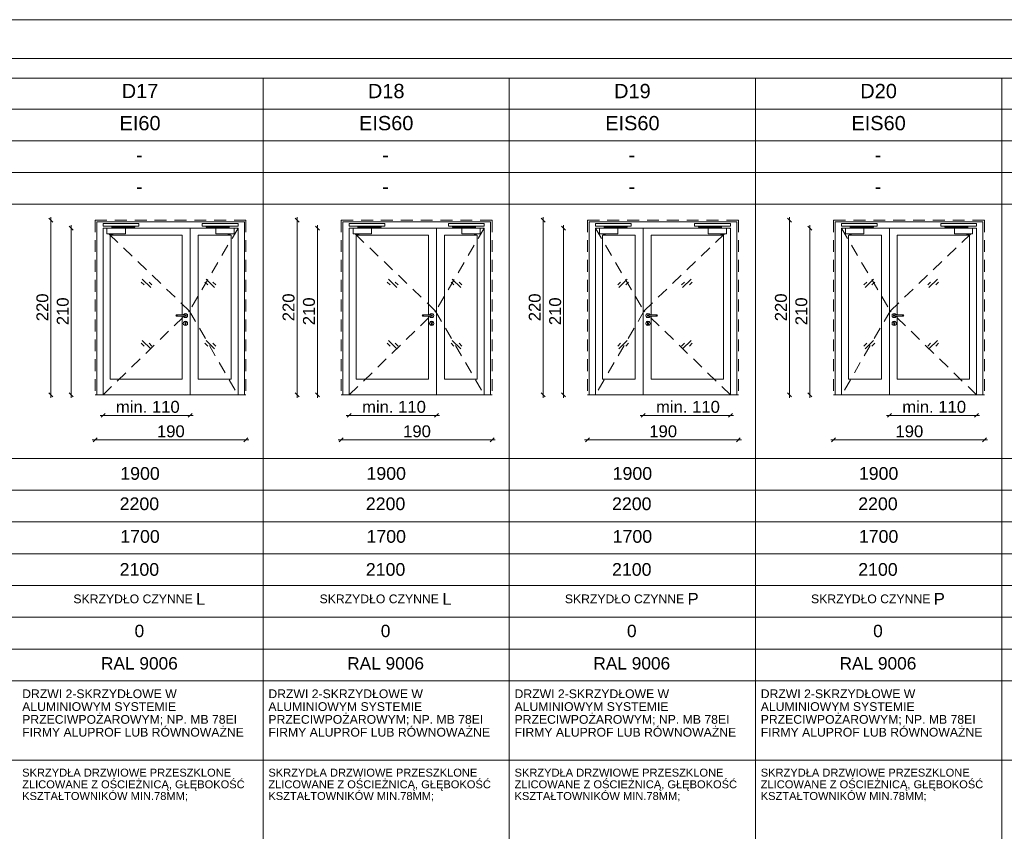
# Paper-space layout 'A-57 ZESTAWIENIE STOLARKI PROJEKTOWANEJ' of a CAD drawing. Header units: millimetres. Extents: x 0 to 900, y 0 to 1010.
# Tile 60 of 63: x 549 to 673, y 908 to 1010. Entities that reach past the tile are written whole.
import ezdxf
from ezdxf.xclip import XClip

# ---------------------------------------------------------------- set-up
doc = ezdxf.new("R2010")
doc.units = ezdxf.units.MM
doc.header["$MEASUREMENT"] = 0
doc.header["$XCLIPFRAME"] = 0
doc.linetypes.add('LINIE_3', pattern=[25, 15, -10])
doc.linetypes.add('Przer. długie kreski', pattern=[2.5, 1.5, -1])
doc.layers.add('0_Nr_pióra__1', color=7, linetype='Continuous', lineweight=20)
doc.layers.add('A_Arkusz_Nr_pióra__1', color=7, linetype='Continuous', lineweight=20)
for name, color, linetype, lineweight, true_color in [('0_Nr_pióra__30', 7, 'Continuous', 5, 0x878787), ('0_Nr_pióra__7', 7, 'Continuous', 18, 0x171717), ('0_Nr_pióra__8', 7, 'Continuous', 13, 0x4c4c4c), ('0_Nr_pióra__94', 7, 'Continuous', 5, 0x3b3b3b)]:
    doc.layers.add(name, color=color, linetype=linetype, lineweight=lineweight, true_color=true_color)
doc.layers.add('A_podrys', color=7, linetype='Continuous')
doc.styles.add('STYL_AUTOMATYCZNY_1', font='arial.ttf')

# ---------------------------------------------------------------- blocks, each defined once
blk = doc.blocks.new('Rysunek_1_1', base_point=(-2089.9, -1946.74))
at = {"layer": '0_Nr_pióra__1', "color": 7, "linetype": 'Continuous', "lineweight": 20}
for p, q in [((553.12, 984.5), (552.62, 985)), ((552.87, 984.75), (552.87, 985.13)), ((552.87, 962.75), (552.87, 984.75)), ((584.12, 984.5), (583.62, 985)), ((583.87, 984.75), (583.87, 985.13)), ((583.87, 962.75), (583.87, 984.75)), ((615.12, 984.5), (614.62, 985)), ((614.87, 984.75), (614.87, 985.13)), ((614.87, 962.75), (614.87, 984.75)), ((646.12, 984.5), (645.62, 985)), ((645.87, 984.75), (645.87, 985.13)), ((645.87, 962.75), (645.87, 984.75)), ((555.69, 983.5), (555.19, 984)), ((555.44, 983.75), (555.44, 984.13)), ((555.44, 962.75), (555.44, 983.75)), ((586.69, 983.5), (586.19, 984)), ((586.44, 983.75), (586.44, 984.13)), ((586.44, 962.75), (586.44, 983.75)), ((617.69, 983.5), (617.19, 984)), ((617.44, 983.75), (617.44, 984.13)), ((617.44, 962.75), (617.44, 983.75)), ((648.69, 983.5), (648.19, 984)), ((648.44, 983.75), (648.44, 984.13)), ((648.44, 962.75), (648.44, 983.75)), ((552.62, 963), (553.12, 962.5)), ((552.87, 962.38), (552.87, 962.75)), ((555.19, 963), (555.69, 962.5)), ((555.44, 962.38), (555.44, 962.75)), ((583.62, 963), (584.12, 962.5)), ((583.87, 962.38), (583.87, 962.75)), ((586.19, 963), (586.69, 962.5)), ((586.44, 962.38), (586.44, 962.75)), ((614.62, 963), (615.12, 962.5)), ((614.87, 962.38), (614.87, 962.75)), ((617.19, 963), (617.69, 962.5)), ((617.44, 962.38), (617.44, 962.75)), ((645.62, 963), (646.12, 962.5)), ((645.87, 962.38), (645.87, 962.75)), ((648.19, 963), (648.69, 962.5)), ((648.44, 962.38), (648.44, 962.75)), ((559.44, 960.18), (559.07, 960.18)), ((559.69, 960.43), (559.19, 959.93)), ((570.42, 960.18), (559.44, 960.18)), ((570.17, 959.93), (570.67, 960.43)), ((570.8, 960.18), (570.42, 960.18)), ((590.44, 960.18), (590.07, 960.18)), ((590.69, 960.43), (590.19, 959.93)), ((601.42, 960.18), (590.44, 960.18)), ((601.17, 959.93), (601.67, 960.43)), ((601.8, 960.18), (601.42, 960.18)), ((627.09, 960.18), (627.46, 960.18)), ((627.71, 960.43), (627.21, 959.93)), ((627.46, 960.18), (638.44, 960.18)), ((638.19, 959.93), (638.69, 960.43)), ((638.44, 960.18), (638.82, 960.18)), ((658.09, 960.18), (658.46, 960.18)), ((658.71, 960.43), (658.21, 959.93)), ((658.46, 960.18), (669.44, 960.18)), ((669.19, 959.93), (669.69, 960.43)), ((669.44, 960.18), (669.82, 960.18)), ((558.69, 957.35), (558.19, 956.85)), ((577.19, 956.85), (577.69, 957.35)), ((589.69, 957.35), (589.19, 956.85)), ((608.19, 956.85), (608.69, 957.35)), ((620.69, 957.35), (620.19, 956.85)), ((639.19, 956.85), (639.69, 957.35)), ((651.69, 957.35), (651.19, 956.85)), ((670.19, 956.85), (670.69, 957.35)), ((558.44, 957.1), (558.07, 957.1)), ((577.44, 957.1), (558.44, 957.1)), ((577.82, 957.1), (577.44, 957.1)), ((589.44, 957.1), (589.07, 957.1)), ((608.44, 957.1), (589.44, 957.1)), ((608.82, 957.1), (608.44, 957.1)), ((620.44, 957.1), (620.07, 957.1)), ((639.44, 957.1), (620.44, 957.1)), ((639.82, 957.1), (639.44, 957.1)), ((651.44, 957.1), (651.07, 957.1)), ((670.44, 957.1), (651.44, 957.1)), ((670.82, 957.1), (670.44, 957.1))]:
    blk.add_line(p, q, dxfattribs=at)
at = {"layer": '0_Nr_pióra__30', "color": 252, "linetype": 'Przer. długie kreski', "lineweight": 5, "true_color": 0x878787}
for p, q in [((577.44, 984.75), (558.44, 984.75)), ((558.44, 984.75), (558.44, 962.75)), ((577.44, 984.75), (577.44, 962.75)), ((608.44, 984.75), (589.44, 984.75)), ((589.44, 984.75), (589.44, 962.75)), ((608.44, 984.75), (608.44, 962.75)), ((620.44, 984.75), (639.44, 984.75)), ((620.44, 984.75), (620.44, 962.75)), ((639.44, 984.75), (639.44, 962.75)), ((651.44, 984.75), (670.44, 984.75)), ((651.44, 984.75), (651.44, 962.75)), ((670.44, 984.75), (670.44, 962.75)), ((570.32, 973.31), (559.44, 983.75)), ((576.44, 983.75), (570.32, 973.31)), ((601.32, 973.31), (590.44, 983.75)), ((607.44, 983.75), (601.32, 973.31)), ((621.44, 983.75), (627.56, 973.31)), ((627.56, 973.31), (638.44, 983.75)), ((652.44, 983.75), (658.56, 973.31)), ((658.56, 973.31), (669.44, 983.75)), ((559.44, 962.75), (570.32, 973.31)), ((570.32, 973.31), (576.44, 962.75)), ((590.44, 962.75), (601.32, 973.31)), ((601.32, 973.31), (607.44, 962.75)), ((627.56, 973.31), (621.44, 962.75)), ((638.44, 962.75), (627.56, 973.31)), ((658.56, 973.31), (652.44, 962.75)), ((669.44, 962.75), (658.56, 973.31))]:
    blk.add_line(p, q, dxfattribs=at)
at = {"layer": '0_Nr_pióra__30', "color": 252, "linetype": 'Continuous', "lineweight": 5, "true_color": 0x878787}
for p, q in [((577.24, 984.55), (558.64, 984.55)), ((558.64, 984.55), (558.64, 962.75)), ((577.24, 984.55), (577.24, 962.75)), ((608.24, 984.55), (589.64, 984.55)), ((589.64, 984.55), (589.64, 962.75)), ((608.24, 984.55), (608.24, 962.75)), ((620.64, 984.55), (639.24, 984.55)), ((620.64, 984.55), (620.64, 962.75)), ((639.24, 984.55), (639.24, 962.75)), ((651.64, 984.55), (670.24, 984.55)), ((651.64, 984.55), (651.64, 962.75)), ((670.24, 984.55), (670.24, 962.75)), ((559.44, 983.75), (576.44, 983.75)), ((559.44, 983.75), (559.44, 962.75)), ((570.42, 962.75), (570.42, 983.75)), ((576.44, 983.75), (576.44, 962.75)), ((590.44, 983.75), (607.44, 983.75)), ((590.44, 983.75), (590.44, 962.75)), ((601.42, 962.75), (601.42, 983.75)), ((607.44, 983.75), (607.44, 962.75)), ((621.44, 983.75), (621.44, 962.75)), ((638.44, 983.75), (621.44, 983.75)), ((627.46, 962.75), (627.46, 983.75)), ((638.44, 983.75), (638.44, 962.75)), ((652.44, 983.75), (652.44, 962.75)), ((669.44, 983.75), (652.44, 983.75)), ((658.46, 962.75), (658.46, 983.75)), ((669.44, 983.75), (669.44, 962.75)), ((560.32, 964.75), (560.32, 982.87)), ((560.32, 982.87), (569.42, 982.87)), ((569.42, 982.87), (569.42, 972.85)), ((571.42, 982.87), (571.42, 964.75)), ((575.56, 982.87), (571.42, 982.87)), ((575.56, 964.75), (575.56, 982.87)), ((591.32, 964.75), (591.32, 982.87)), ((591.32, 982.87), (600.42, 982.87)), ((600.42, 982.87), (600.42, 972.85)), ((602.42, 982.87), (602.42, 964.75)), ((606.56, 982.87), (602.42, 982.87)), ((606.56, 964.75), (606.56, 982.87)), ((622.32, 964.75), (622.32, 982.87)), ((622.32, 982.87), (626.46, 982.87)), ((626.46, 982.87), (626.46, 964.75)), ((628.46, 982.87), (628.46, 972.85)), ((637.56, 982.87), (628.46, 982.87)), ((637.56, 964.75), (637.56, 982.87)), ((653.32, 964.75), (653.32, 982.87)), ((653.32, 982.87), (657.46, 982.87)), ((657.46, 982.87), (657.46, 964.75)), ((659.46, 982.87), (659.46, 972.85)), ((668.56, 982.87), (659.46, 982.87)), ((668.56, 964.75), (668.56, 982.87)), ((565.45, 976.26), (564.39, 977.32)), ((573.48, 976.26), (572.42, 977.32)), ((596.45, 976.26), (595.39, 977.32)), ((604.48, 976.26), (603.42, 977.32)), ((624.4, 976.26), (625.46, 977.32)), ((632.43, 976.26), (633.5, 977.32)), ((655.4, 976.26), (656.46, 977.32)), ((663.43, 976.26), (664.5, 977.32)), ((564.6, 976.61), (564.24, 976.96)), ((565.6, 976.61), (565.24, 976.96)), ((572.63, 976.61), (572.27, 976.96)), ((573.63, 976.61), (573.27, 976.96)), ((595.6, 976.61), (595.24, 976.96)), ((596.6, 976.61), (596.24, 976.96)), ((603.63, 976.61), (603.27, 976.96)), ((604.63, 976.61), (604.27, 976.96)), ((624.26, 976.61), (624.61, 976.96)), ((625.26, 976.61), (625.61, 976.96)), ((632.29, 976.61), (632.64, 976.96)), ((633.29, 976.61), (633.64, 976.96)), ((655.26, 976.61), (655.61, 976.96)), ((656.26, 976.61), (656.61, 976.96)), ((663.29, 976.61), (663.64, 976.96)), ((664.29, 976.61), (664.64, 976.96)), ((568.65, 972.82), (568.62, 972.75)), ((568.62, 972.75), (568.65, 972.68)), ((568.67, 972.82), (568.64, 972.75)), ((568.64, 972.75), (568.67, 972.68)), ((568.72, 972.85), (568.65, 972.82)), ((568.65, 972.68), (568.72, 972.65)), ((568.72, 972.82), (568.69, 972.75)), ((568.69, 972.75), (568.72, 972.68)), ((569.82, 972.85), (568.72, 972.85)), ((569.82, 972.65), (568.72, 972.65)), ((568.79, 972.82), (568.78, 972.75)), ((568.78, 972.75), (568.79, 972.68)), ((569.42, 972.65), (569.42, 964.75)), ((569.58, 972.85), (569.59, 972.89)), ((569.59, 972.62), (569.58, 972.65)), ((569.59, 972.89), (569.69, 972.98)), ((569.69, 972.52), (569.59, 972.62)), ((569.69, 972.98), (569.82, 973.02)), ((569.82, 972.48), (569.69, 972.52)), ((569.76, 972.82), (569.77, 972.75)), ((569.77, 972.75), (569.76, 972.68)), ((569.82, 973.02), (569.96, 972.98)), ((569.82, 972.85), (569.89, 972.82)), ((569.89, 972.68), (569.82, 972.65)), ((569.96, 972.52), (569.82, 972.48)), ((569.83, 972.82), (569.85, 972.75)), ((569.85, 972.75), (569.83, 972.68)), ((569.88, 972.82), (569.91, 972.75)), ((569.91, 972.75), (569.88, 972.68)), ((569.89, 972.82), (569.92, 972.75)), ((569.92, 972.75), (569.89, 972.68)), ((569.96, 972.98), (570.06, 972.89)), ((570.06, 972.62), (569.96, 972.52)), ((570.06, 972.89), (570.09, 972.75)), ((570.09, 972.75), (570.06, 972.62)), ((599.65, 972.82), (599.62, 972.75)), ((599.62, 972.75), (599.65, 972.68)), ((599.67, 972.82), (599.64, 972.75)), ((599.64, 972.75), (599.67, 972.68)), ((599.72, 972.85), (599.65, 972.82)), ((599.65, 972.68), (599.72, 972.65)), ((599.72, 972.82), (599.69, 972.75)), ((599.69, 972.75), (599.72, 972.68)), ((600.82, 972.85), (599.72, 972.85)), ((600.82, 972.65), (599.72, 972.65)), ((599.79, 972.82), (599.78, 972.75)), ((599.78, 972.75), (599.79, 972.68)), ((600.42, 972.65), (600.42, 964.75)), ((600.58, 972.85), (600.59, 972.89)), ((600.59, 972.62), (600.58, 972.65)), ((600.59, 972.89), (600.69, 972.98)), ((600.69, 972.52), (600.59, 972.62)), ((600.69, 972.98), (600.82, 973.02)), ((600.82, 972.48), (600.69, 972.52)), ((600.76, 972.82), (600.77, 972.75)), ((600.77, 972.75), (600.76, 972.68)), ((600.82, 973.02), (600.96, 972.98)), ((600.82, 972.85), (600.89, 972.82)), ((600.89, 972.68), (600.82, 972.65)), ((600.96, 972.52), (600.82, 972.48)), ((600.83, 972.82), (600.85, 972.75)), ((600.85, 972.75), (600.83, 972.68)), ((600.88, 972.82), (600.91, 972.75)), ((600.91, 972.75), (600.88, 972.68)), ((600.89, 972.82), (600.92, 972.75)), ((600.92, 972.75), (600.89, 972.68)), ((600.96, 972.98), (601.06, 972.89)), ((601.06, 972.62), (600.96, 972.52)), ((601.06, 972.89), (601.09, 972.75)), ((601.09, 972.75), (601.06, 972.62)), ((627.83, 972.89), (627.79, 972.75)), ((627.79, 972.75), (627.83, 972.62)), ((627.93, 972.98), (627.83, 972.89)), ((627.83, 972.62), (627.93, 972.52)), ((628.06, 973.02), (627.93, 972.98)), ((627.93, 972.52), (628.06, 972.48)), ((627.99, 972.82), (627.96, 972.75)), ((627.96, 972.75), (627.99, 972.68)), ((628.01, 972.82), (627.98, 972.75)), ((627.98, 972.75), (628.01, 972.68)), ((628.06, 972.85), (627.99, 972.82)), ((627.99, 972.68), (628.06, 972.65)), ((628.06, 972.82), (628.03, 972.75)), ((628.03, 972.75), (628.06, 972.68)), ((628.2, 972.98), (628.06, 973.02)), ((628.06, 972.85), (629.16, 972.85)), ((628.06, 972.65), (629.16, 972.65)), ((628.06, 972.48), (628.2, 972.52)), ((628.13, 972.82), (628.12, 972.75)), ((628.12, 972.75), (628.13, 972.68)), ((628.3, 972.89), (628.2, 972.98)), ((628.2, 972.52), (628.3, 972.62)), ((628.31, 972.85), (628.3, 972.89)), ((628.3, 972.62), (628.31, 972.65)), ((628.46, 972.65), (628.46, 964.75)), ((629.1, 972.82), (629.11, 972.75)), ((629.11, 972.75), (629.1, 972.68)), ((629.16, 972.85), (629.23, 972.82)), ((629.23, 972.68), (629.16, 972.65)), ((629.17, 972.82), (629.19, 972.75)), ((629.19, 972.75), (629.17, 972.68)), ((629.22, 972.82), (629.25, 972.75)), ((629.25, 972.75), (629.22, 972.68)), ((629.23, 972.82), (629.26, 972.75)), ((629.26, 972.75), (629.23, 972.68)), ((658.83, 972.89), (658.79, 972.75)), ((658.79, 972.75), (658.83, 972.62)), ((658.93, 972.98), (658.83, 972.89)), ((658.83, 972.62), (658.93, 972.52)), ((659.06, 973.02), (658.93, 972.98)), ((658.93, 972.52), (659.06, 972.48)), ((658.99, 972.82), (658.96, 972.75)), ((658.96, 972.75), (658.99, 972.68)), ((659.01, 972.82), (658.98, 972.75)), ((658.98, 972.75), (659.01, 972.68)), ((659.06, 972.85), (658.99, 972.82)), ((658.99, 972.68), (659.06, 972.65)), ((659.06, 972.82), (659.03, 972.75)), ((659.03, 972.75), (659.06, 972.68)), ((659.2, 972.98), (659.06, 973.02)), ((659.06, 972.85), (660.16, 972.85)), ((659.06, 972.65), (660.16, 972.65)), ((659.06, 972.48), (659.2, 972.52)), ((659.13, 972.82), (659.12, 972.75)), ((659.12, 972.75), (659.13, 972.68)), ((659.3, 972.89), (659.2, 972.98)), ((659.2, 972.52), (659.3, 972.62)), ((659.31, 972.85), (659.3, 972.89)), ((659.3, 972.62), (659.31, 972.65)), ((659.46, 972.65), (659.46, 964.75)), ((660.1, 972.82), (660.11, 972.75)), ((660.11, 972.75), (660.1, 972.68)), ((660.16, 972.85), (660.23, 972.82)), ((660.23, 972.68), (660.16, 972.65)), ((660.17, 972.82), (660.19, 972.75)), ((660.19, 972.75), (660.17, 972.68)), ((660.22, 972.82), (660.25, 972.75)), ((660.25, 972.75), (660.22, 972.68)), ((660.23, 972.82), (660.26, 972.75)), ((660.26, 972.75), (660.23, 972.68)), ((569.55, 971.75), (569.59, 971.89)), ((569.59, 971.62), (569.55, 971.75)), ((569.59, 971.89), (569.69, 971.98)), ((569.69, 971.52), (569.59, 971.62)), ((569.69, 971.98), (569.82, 972.02)), ((569.82, 971.48), (569.69, 971.52)), ((569.77, 971.9), (569.75, 971.85)), ((569.82, 971.93), (569.77, 971.9)), ((569.77, 971.63), (569.77, 971.8)), ((569.79, 971.59), (569.77, 971.63)), ((569.82, 971.58), (569.79, 971.59)), ((569.82, 972.02), (569.96, 971.98)), ((569.88, 971.9), (569.82, 971.93)), ((569.86, 971.59), (569.82, 971.58)), ((569.96, 971.52), (569.82, 971.48)), ((569.87, 971.63), (569.86, 971.59)), ((569.87, 971.8), (569.9, 971.85)), ((569.87, 971.8), (569.87, 971.63)), ((569.9, 971.85), (569.88, 971.9)), ((569.96, 971.98), (570.06, 971.89)), ((570.06, 971.62), (569.96, 971.52)), ((570.06, 971.89), (570.09, 971.75)), ((570.09, 971.75), (570.06, 971.62)), ((600.55, 971.75), (600.59, 971.89)), ((600.59, 971.62), (600.55, 971.75)), ((600.59, 971.89), (600.69, 971.98)), ((600.69, 971.52), (600.59, 971.62)), ((600.69, 971.98), (600.82, 972.02)), ((600.82, 971.48), (600.69, 971.52)), ((600.77, 971.9), (600.75, 971.85)), ((600.82, 971.93), (600.77, 971.9)), ((600.77, 971.63), (600.77, 971.8)), ((600.79, 971.59), (600.77, 971.63)), ((600.82, 971.58), (600.79, 971.59)), ((600.82, 972.02), (600.96, 971.98)), ((600.88, 971.9), (600.82, 971.93)), ((600.86, 971.59), (600.82, 971.58)), ((600.96, 971.52), (600.82, 971.48)), ((600.87, 971.63), (600.86, 971.59)), ((600.87, 971.8), (600.9, 971.85)), ((600.87, 971.8), (600.87, 971.63)), ((600.9, 971.85), (600.88, 971.9)), ((600.96, 971.98), (601.06, 971.89)), ((601.06, 971.62), (600.96, 971.52)), ((601.06, 971.89), (601.09, 971.75)), ((601.09, 971.75), (601.06, 971.62)), ((627.83, 971.89), (627.79, 971.75)), ((627.79, 971.75), (627.83, 971.62)), ((627.93, 971.98), (627.83, 971.89)), ((627.83, 971.62), (627.93, 971.52)), ((628.06, 972.02), (627.93, 971.98)), ((627.93, 971.52), (628.06, 971.48)), ((627.99, 971.85), (628.01, 971.9)), ((628.01, 971.8), (627.99, 971.85)), ((628.01, 971.9), (628.06, 971.93)), ((628.01, 971.8), (628.01, 971.63)), ((628.01, 971.63), (628.03, 971.59)), ((628.03, 971.59), (628.06, 971.58)), ((628.2, 971.98), (628.06, 972.02)), ((628.06, 971.93), (628.12, 971.9)), ((628.06, 971.58), (628.1, 971.59)), ((628.06, 971.48), (628.2, 971.52)), ((628.1, 971.59), (628.11, 971.63)), ((628.11, 971.63), (628.11, 971.8)), ((628.12, 971.9), (628.14, 971.85)), ((628.3, 971.89), (628.2, 971.98)), ((628.2, 971.52), (628.3, 971.62)), ((628.33, 971.75), (628.3, 971.89)), ((628.3, 971.62), (628.33, 971.75)), ((658.83, 971.89), (658.79, 971.75)), ((658.79, 971.75), (658.83, 971.62)), ((658.93, 971.98), (658.83, 971.89)), ((658.83, 971.62), (658.93, 971.52)), ((659.06, 972.02), (658.93, 971.98)), ((658.93, 971.52), (659.06, 971.48)), ((658.99, 971.85), (659.01, 971.9)), ((659.01, 971.8), (658.99, 971.85)), ((659.01, 971.9), (659.06, 971.93)), ((659.01, 971.8), (659.01, 971.63)), ((659.01, 971.63), (659.03, 971.59)), ((659.03, 971.59), (659.06, 971.58)), ((659.2, 971.98), (659.06, 972.02)), ((659.06, 971.93), (659.12, 971.9)), ((659.06, 971.58), (659.1, 971.59)), ((659.06, 971.48), (659.2, 971.52)), ((659.1, 971.59), (659.11, 971.63)), ((659.11, 971.63), (659.11, 971.8)), ((659.12, 971.9), (659.14, 971.85)), ((659.3, 971.89), (659.2, 971.98)), ((659.2, 971.52), (659.3, 971.62)), ((659.33, 971.75), (659.3, 971.89)), ((659.3, 971.62), (659.33, 971.75)), ((565.45, 968.56), (564.39, 969.62)), ((573.48, 968.56), (572.42, 969.62)), ((596.45, 968.56), (595.39, 969.62)), ((604.48, 968.56), (603.42, 969.62)), ((624.4, 968.56), (625.46, 969.62)), ((632.43, 968.56), (633.5, 969.62)), ((655.4, 968.56), (656.46, 969.62)), ((663.43, 968.56), (664.5, 969.62)), ((564.6, 968.91), (564.24, 969.26)), ((565.6, 968.91), (565.24, 969.26)), ((572.63, 968.91), (572.27, 969.26)), ((573.63, 968.91), (573.27, 969.26)), ((595.6, 968.91), (595.24, 969.26)), ((596.6, 968.91), (596.24, 969.26)), ((603.63, 968.91), (603.27, 969.26)), ((604.63, 968.91), (604.27, 969.26)), ((624.26, 968.91), (624.61, 969.26)), ((625.26, 968.91), (625.61, 969.26)), ((632.29, 968.91), (632.64, 969.26)), ((633.29, 968.91), (633.64, 969.26)), ((655.26, 968.91), (655.61, 969.26)), ((656.26, 968.91), (656.61, 969.26)), ((663.29, 968.91), (663.64, 969.26)), ((664.29, 968.91), (664.64, 969.26)), ((569.42, 964.75), (560.32, 964.75)), ((571.42, 964.75), (575.56, 964.75)), ((600.42, 964.75), (591.32, 964.75)), ((602.42, 964.75), (606.56, 964.75)), ((626.46, 964.75), (622.32, 964.75)), ((628.46, 964.75), (637.56, 964.75)), ((657.46, 964.75), (653.32, 964.75)), ((659.46, 964.75), (668.56, 964.75)), ((577.44, 962.75), (558.44, 962.75)), ((608.44, 962.75), (589.44, 962.75)), ((620.44, 962.75), (639.44, 962.75)), ((651.44, 962.75), (670.44, 962.75))]:
    blk.add_line(p, q, dxfattribs=at)
at = {"layer": '0_Nr_pióra__8', "color": 251, "linetype": 'LINIE_3', "lineweight": 13, "true_color": 0x4c4c4c, "flags": 128}
for points in [[(563.94, 984.02), (563.94, 984.32), (559.44, 984.32), (559.44, 984.02)], [(562.25, 983.75), (559.94, 983.75), (559.94, 983.03), (562.25, 983.03)], [(560.54, 983.77), (560.54, 983.96), (563.35, 983.96), (563.35, 984), (563.45, 984), (563.45, 983.86), (560.63, 983.86), (560.63, 983.77)], [(560.62, 983.77), (560.55, 983.77), (560.55, 983.75), (560.62, 983.75)], [(563.36, 984), (563.45, 984), (563.45, 984.02), (563.36, 984.02)], [(571.94, 984.02), (571.94, 984.32), (576.44, 984.32), (576.44, 984.02)], [(575.34, 983.77), (575.34, 983.96), (572.54, 983.96), (572.54, 984), (572.43, 984), (572.43, 983.86), (575.25, 983.86), (575.25, 983.77)], [(572.52, 984), (572.44, 984), (572.44, 984.02), (572.52, 984.02)], [(573.64, 983.75), (575.94, 983.75), (575.94, 983.03), (573.64, 983.03)], [(575.26, 983.77), (575.34, 983.77), (575.34, 983.75), (575.26, 983.75)], [(594.94, 984.02), (594.94, 984.32), (590.44, 984.32), (590.44, 984.02)], [(593.25, 983.75), (590.94, 983.75), (590.94, 983.03), (593.25, 983.03)], [(591.54, 983.77), (591.54, 983.96), (594.35, 983.96), (594.35, 984), (594.45, 984), (594.45, 983.86), (591.63, 983.86), (591.63, 983.77)], [(591.62, 983.77), (591.55, 983.77), (591.55, 983.75), (591.62, 983.75)], [(594.36, 984), (594.45, 984), (594.45, 984.02), (594.36, 984.02)], [(602.94, 984.02), (602.94, 984.32), (607.44, 984.32), (607.44, 984.02)], [(606.34, 983.77), (606.34, 983.96), (603.54, 983.96), (603.54, 984), (603.43, 984), (603.43, 983.86), (606.25, 983.86), (606.25, 983.77)], [(603.52, 984), (603.44, 984), (603.44, 984.02), (603.52, 984.02)], [(604.64, 983.75), (606.94, 983.75), (606.94, 983.03), (604.64, 983.03)], [(606.26, 983.77), (606.34, 983.77), (606.34, 983.75), (606.26, 983.75)], [(625.94, 984.02), (625.94, 984.32), (621.44, 984.32), (621.44, 984.02)], [(624.25, 983.75), (621.94, 983.75), (621.94, 983.03), (624.25, 983.03)], [(622.54, 983.77), (622.54, 983.96), (625.35, 983.96), (625.35, 984), (625.45, 984), (625.45, 983.86), (622.63, 983.86), (622.63, 983.77)], [(622.62, 983.77), (622.55, 983.77), (622.55, 983.75), (622.62, 983.75)], [(625.36, 984), (625.45, 984), (625.45, 984.02), (625.36, 984.02)], [(633.94, 984.02), (633.94, 984.32), (638.44, 984.32), (638.44, 984.02)], [(637.34, 983.77), (637.34, 983.96), (634.54, 983.96), (634.54, 984), (634.43, 984), (634.43, 983.86), (637.25, 983.86), (637.25, 983.77)], [(634.52, 984), (634.44, 984), (634.44, 984.02), (634.52, 984.02)], [(635.64, 983.75), (637.94, 983.75), (637.94, 983.03), (635.64, 983.03)], [(637.26, 983.77), (637.34, 983.77), (637.34, 983.75), (637.26, 983.75)], [(656.94, 984.02), (656.94, 984.32), (652.44, 984.32), (652.44, 984.02)], [(655.25, 983.75), (652.94, 983.75), (652.94, 983.03), (655.25, 983.03)], [(653.54, 983.77), (653.54, 983.96), (656.35, 983.96), (656.35, 984), (656.45, 984), (656.45, 983.86), (653.63, 983.86), (653.63, 983.77)], [(653.62, 983.77), (653.55, 983.77), (653.55, 983.75), (653.62, 983.75)], [(656.36, 984), (656.45, 984), (656.45, 984.02), (656.36, 984.02)], [(664.94, 984.02), (664.94, 984.32), (669.44, 984.32), (669.44, 984.02)], [(668.34, 983.77), (668.34, 983.96), (665.54, 983.96), (665.54, 984), (665.43, 984), (665.43, 983.86), (668.25, 983.86), (668.25, 983.77)], [(665.52, 984), (665.44, 984), (665.44, 984.02), (665.52, 984.02)], [(666.64, 983.75), (668.94, 983.75), (668.94, 983.03), (666.64, 983.03)], [(668.26, 983.77), (668.34, 983.77), (668.34, 983.75), (668.26, 983.75)]]:
    blk.add_lwpolyline(points, close=True, dxfattribs=at)
for points in [[(560.69, 983.03), (560.41, 983.03), (560.41, 983, 0.458316), (560.69, 983)], [(575.19, 983.03), (575.47, 983.03), (575.47, 983, -0.458316), (575.19, 983)], [(591.69, 983.03), (591.41, 983.03), (591.41, 983, 0.458316), (591.69, 983)], [(606.19, 983.03), (606.47, 983.03), (606.47, 983, -0.458316), (606.19, 983)], [(622.69, 983.03), (622.41, 983.03), (622.41, 983, 0.458316), (622.69, 983)], [(637.19, 983.03), (637.47, 983.03), (637.47, 983, -0.458316), (637.19, 983)], [(653.69, 983.03), (653.41, 983.03), (653.41, 983, 0.458316), (653.69, 983)], [(668.19, 983.03), (668.47, 983.03), (668.47, 983, -0.458316), (668.19, 983)]]:
    blk.add_lwpolyline(points, format="xyb", close=True, dxfattribs=at)
at = {"layer": '0_Nr_pióra__94', "color": 250, "linetype": 'Continuous', "lineweight": 5, "true_color": 0x3b3b3b}
for p, q in [((31.27, 1002.64), (887.6, 1002.64)), ((579.6, 1002.64), (579.6, 812.25)), ((610.6, 1002.64), (610.6, 812.25)), ((641.6, 1002.64), (641.6, 812.25)), ((672.6, 1002.64), (672.6, 812.25)), ((887.6, 998.75), (35.27, 998.75)), ((887.6, 994.75), (35.27, 994.75)), ((887.6, 990.75), (35.27, 990.75)), ((887.6, 986.75), (35.27, 986.75)), ((35.27, 954.75), (887.6, 954.75)), ((49.45, 950.75), (887.6, 950.75)), ((35.27, 946.75), (887.6, 946.75)), ((49.45, 942.75), (887.6, 942.75)), ((35.27, 938.75), (887.6, 938.75)), ((35.27, 934.75), (889.6, 934.75)), ((35.27, 930.75), (887.6, 930.75)), ((35.27, 926.75), (887.6, 926.75)), ((35.27, 916.75), (856.6, 916.75))]:
    blk.add_line(p, q, dxfattribs=at)
at = {"layer": '0_Nr_pióra__1', "color": 7, "linetype": 'Continuous', "lineweight": 20, "char_height": 1.5, "width": 3.4323, "attachment_point": 7, "rotation": 90, "style": 'STYL_AUTOMATYCZNY_1'}
for s, insert in [('\\A1;{\\pql;\\fArial|b0|i0|c238|p0;\\W1.000000;220}', (552.57, 972.03)), ('\\A1;{\\pql;\\fArial|b0|i0|c238|p0;\\W1.000000;210}', (555.14, 971.53)), ('\\A1;{\\pql;\\fArial|b0|i0|c238|p0;\\W1.000000;220}', (583.57, 972.03)), ('\\A1;{\\pql;\\fArial|b0|i0|c238|p0;\\W1.000000;210}', (586.14, 971.53)), ('\\A1;{\\pql;\\fArial|b0|i0|c238|p0;\\W1.000000;220}', (614.57, 972.03)), ('\\A1;{\\pql;\\fArial|b0|i0|c238|p0;\\W1.000000;210}', (617.14, 971.53)), ('\\A1;{\\pql;\\fArial|b0|i0|c238|p0;\\W1.000000;220}', (645.57, 972.03)), ('\\A1;{\\pql;\\fArial|b0|i0|c238|p0;\\W1.000000;210}', (648.14, 971.53))]:
    blk.add_mtext(s, dxfattribs=dict(at, insert=insert))
at = {"layer": '0_Nr_pióra__1', "color": 7, "linetype": 'Continuous', "lineweight": 20, "char_height": 1.5, "attachment_point": 7, "style": 'STYL_AUTOMATYCZNY_1'}
for s, insert, width in [('\\A1;{\\pql;\\fArial|b0|i0|c238|p0;\\W1.000000;min. 110}', (561.06, 960.48), 7.7374), ('\\A1;{\\pql;\\fArial|b0|i0|c238|p0;\\W1.000000;min. 110}', (592.06, 960.48), 7.7374), ('\\A1;{\\pql;\\fArial|b0|i0|c238|p0;\\W1.000000;min. 110}', (629.08, 960.48), 7.7374), ('\\A1;{\\pql;\\fArial|b0|i0|c238|p0;\\W1.000000;min. 110}', (660.08, 960.48), 7.7374), ('\\A1;{\\pql;\\fArial|b0|i0|c238|p0;\\W1.000000;190}', (566.23, 957.4), 3.4323), ('\\A1;{\\pql;\\fArial|b0|i0|c238|p0;\\W1.000000;190}', (597.23, 957.4), 3.4323), ('\\A1;{\\pql;\\fArial|b0|i0|c238|p0;\\W1.000000;190}', (628.23, 957.4), 3.4323), ('\\A1;{\\pql;\\fArial|b0|i0|c238|p0;\\W1.000000;190}', (659.23, 957.4), 3.4323)]:
    blk.add_mtext(s, dxfattribs=dict(at, insert=insert, width=width))
at = {"layer": '0_Nr_pióra__7', "color": 250, "linetype": 'Continuous', "lineweight": 18, "true_color": 0x171717, "style": 'STYL_AUTOMATYCZNY_1'}
for s, insert, char_height, attachment_point in [('\\A1;{\\pqc;\\fArial|b0|i0|c238|p0;\\W1.000000;D17}', (564.1, 1000.12), 1.8, 8), ('\\A1;{\\pqc;\\fArial|b0|i0|c238|p0;\\W1.000000;D18}', (595.1, 1000.09), 1.8, 8), ('\\A1;{\\pqc;\\fArial|b0|i0|c238|p0;\\W1.000000;D19}', (626.1, 1000.09), 1.8, 8), ('\\A1;{\\pqc;\\fArial|b0|i0|c238|p0;\\W1.000000;D20}', (657.1, 1000.09), 1.8, 8), ('\\A1;{\\pqc;\\fArial|b0|i0|c238|p0;\\W1.000000;EI60}', (564.1, 996.05), 1.8, 8), ('\\A1;{\\pqc;\\fArial|b0|i0|c238|p0;\\W1.000000;EIS60}', (595.1, 996.05), 1.8, 8), ('\\A1;{\\pqc;\\fArial|b0|i0|c238|p0;\\W1.000000;EIS60}', (626.1, 996.05), 1.8, 8), ('\\A1;{\\pqc;\\fArial|b0|i0|c238|p0;\\W1.000000;EIS60}', (657.1, 996.05), 1.8, 8), ('\\A1;{\\pqc;\\fArial|b0|i0|c238|p0;\\W1.000000;-}', (564.02, 992.08), 1.8, 8), ('\\A1;{\\pqc;\\fArial|b0|i0|c238|p0;\\W1.000000;-}', (595.02, 992.08), 1.8, 8), ('\\A1;{\\pqc;\\fArial|b0|i0|c238|p0;\\W1.000000;-}', (626.02, 992.08), 1.8, 8), ('\\A1;{\\pqc;\\fArial|b0|i0|c238|p0;\\W1.000000;-}', (657.02, 992.08), 1.8, 8), ('\\A1;{\\pqc;\\fArial|b0|i0|c238|p0;\\W1.000000;-}', (564.02, 988.08), 1.8, 8), ('\\A1;{\\pqc;\\fArial|b0|i0|c238|p0;\\W1.000000;-}', (595.02, 988.08), 1.8, 8), ('\\A1;{\\pqc;\\fArial|b0|i0|c238|p0;\\W1.000000;-}', (626.02, 988.08), 1.8, 8), ('\\A1;{\\pqc;\\fArial|b0|i0|c238|p0;\\W1.000000;-}', (657.02, 988.08), 1.8, 8), ('\\A1;{\\pqc;\\fArial|b0|i0|c238|p0;\\W1.000000;1900}', (564.1, 952.04), 1.6, 8), ('\\A1;{\\pqc;\\fArial|b0|i0|c238|p0;\\W1.000000;1900}', (595.1, 952.04), 1.6, 8), ('\\A1;{\\pqc;\\fArial|b0|i0|c238|p0;\\W1.000000;1900}', (626.1, 952.04), 1.6, 8), ('\\A1;{\\pqc;\\fArial|b0|i0|c238|p0;\\W1.000000;1900}', (657.1, 952.04), 1.6, 8), ('\\A1;{\\pqc;\\fArial|b0|i0|c238|p0;\\W1.000000;2200}', (564.02, 948.22), 1.6, 8), ('\\A1;{\\pqc;\\fArial|b0|i0|c238|p0;\\W1.000000;2200}', (595.02, 948.22), 1.6, 8), ('\\A1;{\\pqc;\\fArial|b0|i0|c238|p0;\\W1.000000;2200}', (626.02, 948.22), 1.6, 8), ('\\A1;{\\pqc;\\fArial|b0|i0|c238|p0;\\W1.000000;2200}', (657.02, 948.22), 1.6, 8), ('\\A1;{\\pqc;\\fArial|b0|i0|c238|p0;\\W1.000000;1700}', (564.1, 944.11), 1.6, 8), ('\\A1;{\\pqc;\\fArial|b0|i0|c238|p0;\\W1.000000;1700}', (595.1, 944.11), 1.6, 8), ('\\A1;{\\pqc;\\fArial|b0|i0|c238|p0;\\W1.000000;1700}', (626.1, 944.11), 1.6, 8), ('\\A1;{\\pqc;\\fArial|b0|i0|c238|p0;\\W1.000000;1700}', (657.1, 944.11), 1.6, 8), ('\\A1;{\\pqc;\\fArial|b0|i0|c238|p0;\\W1.000000;2100}', (564.02, 939.95), 1.6, 8), ('\\A1;{\\pqc;\\fArial|b0|i0|c238|p0;\\W1.000000;2100}', (595.02, 939.95), 1.6, 8), ('\\A1;{\\pqc;\\fArial|b0|i0|c238|p0;\\W1.000000;2100}', (626.02, 939.95), 1.6, 8), ('\\A1;{\\pqc;\\fArial|b0|i0|c238|p0;\\W1.000000;2100}', (657.02, 939.95), 1.6, 8), ('\\A1;{\\pqc;\\fArial|b0|i0|c238|p0;\\W1.000000;SKRZYDŁO CZYNNE \\fArial|b0|i0|c238|p0;\\H1.363636x;\\W1.000000;L}', (564.02, 937.82), 1.1, 2), ('\\A1;{\\pqc;\\fArial|b0|i0|c238|p0;\\W1.000000;SKRZYDŁO CZYNNE \\fArial|b0|i0|c238|p0;\\H1.363636x;\\W1.000000;L}', (595.02, 937.82), 1.1, 2), ('\\A1;{\\pqc;\\fArial|b0|i0|c238|p0;\\W1.000000;SKRZYDŁO CZYNNE \\fArial|b0|i0|c238|p0;\\H1.363636x;\\W1.000000;P}', (626.02, 937.82), 1.1, 2), ('\\A1;{\\pqc;\\fArial|b0|i0|c238|p0;\\W1.000000;SKRZYDŁO CZYNNE \\fArial|b0|i0|c238|p0;\\H1.363636x;\\W1.000000;P}', (657.02, 937.82), 1.1, 2), ('\\A1;{\\pqc;\\fArial|b0|i0|c238|p0;\\W1.000000;0}', (564.02, 932.23), 1.5567, 8), ('\\A1;{\\pqc;\\fArial|b0|i0|c238|p0;\\W1.000000;0}', (595.02, 932.23), 1.5567, 8), ('\\A1;{\\pqc;\\fArial|b0|i0|c238|p0;\\W1.000000;0}', (626.02, 932.23), 1.5567, 8), ('\\A1;{\\pqc;\\fArial|b0|i0|c238|p0;\\W1.000000;0}', (657.02, 932.23), 1.5567, 8), ('\\A1;{\\pqc;\\fArial|b0|i0|c238|p0;\\W1.000000;RAL 9006}', (564.02, 928.15), 1.5567, 8), ('\\A1;{\\pqc;\\fArial|b0|i0|c238|p0;\\W1.000000;RAL 9006}', (595.02, 928.15), 1.5567, 8), ('\\A1;{\\pqc;\\fArial|b0|i0|c238|p0;\\W1.000000;RAL 9006}', (626.02, 928.15), 1.5567, 8), ('\\A1;{\\pqc;\\fArial|b0|i0|c238|p0;\\W1.000000;RAL 9006}', (657.02, 928.15), 1.5567, 8)]:
    blk.add_mtext(s, dxfattribs=dict(at, insert=insert, char_height=char_height, attachment_point=attachment_point))
at = {"layer": '0_Nr_pióra__7', "color": 250, "linetype": 'Continuous', "lineweight": 18, "true_color": 0x171717, "width": 29.4591, "attachment_point": 1, "style": 'STYL_AUTOMATYCZNY_1'}
for s, insert, char_height, line_spacing_factor in [('\\A1;{\\pql;\\fArial|b0|i0|c238|p0;\\W1.000000;DRZWI 2-SKRZYDŁOWE W ALUMINIOWYM SYSTEMIE PRZECIWPOŻAROWYM; NP. MB 78EI FIRMY ALUPROF LUB RÓWNOWAŻNE}', (549.26, 925.67), 1.1, 0.880475), ('\\A1;{\\pql;\\fArial|b0|i0|c238|p0;\\W1.000000;DRZWI 2-SKRZYDŁOWE W ALUMINIOWYM SYSTEMIE PRZECIWPOŻAROWYM; NP. MB 78EI FIRMY ALUPROF LUB RÓWNOWAŻNE}', (580.26, 925.67), 1.1, 0.880475), ('\\A1;{\\pql;\\fArial|b0|i0|c238|p0;\\W1.000000;DRZWI 2-SKRZYDŁOWE W ALUMINIOWYM SYSTEMIE PRZECIWPOŻAROWYM; NP. MB 78EI FIRMY ALUPROF LUB RÓWNOWAŻNE}', (611.26, 925.67), 1.1, 0.880475), ('\\A1;{\\pql;\\fArial|b0|i0|c238|p0;\\W1.000000;DRZWI 2-SKRZYDŁOWE W ALUMINIOWYM SYSTEMIE PRZECIWPOŻAROWYM; NP. MB 78EI FIRMY ALUPROF LUB RÓWNOWAŻNE}', (642.26, 925.67), 1.1, 0.880475), ('\\A1;{\\pql;\\fArial|b0|i0|c238|p0;\\W1.000000;SKRZYDŁA DRZWIOWE PRZESZKLONE \\fArial|b0|i0|c238|p0;\\W1.000000;ZLICOWANE Z OŚCIEŻNICĄ, \\fArial|b0|i0|c238|p0;\\W1.000000;GŁĘBOKOŚĆ KSZTAŁTOWNIKÓW \\fArial|b0|i0|c238|p0;\\W1.000000;MIN.78MM;}', (549.26, 915.69), 1, 0.883417), ('\\A1;{\\pql;\\fArial|b0|i0|c238|p0;\\W1.000000;SKRZYDŁA DRZWIOWE PRZESZKLONE \\fArial|b0|i0|c238|p0;\\W1.000000;ZLICOWANE Z OŚCIEŻNICĄ, \\fArial|b0|i0|c238|p0;\\W1.000000;GŁĘBOKOŚĆ KSZTAŁTOWNIKÓW \\fArial|b0|i0|c238|p0;\\W1.000000;MIN.78MM;}', (580.26, 915.69), 1, 0.883417), ('\\A1;{\\pql;\\fArial|b0|i0|c238|p0;\\W1.000000;SKRZYDŁA DRZWIOWE PRZESZKLONE \\fArial|b0|i0|c238|p0;\\W1.000000;ZLICOWANE Z OŚCIEŻNICĄ, \\fArial|b0|i0|c238|p0;\\W1.000000;GŁĘBOKOŚĆ KSZTAŁTOWNIKÓW \\fArial|b0|i0|c238|p0;\\W1.000000;MIN.78MM;}', (611.26, 915.69), 1, 0.883417), ('\\A1;{\\pql;\\fArial|b0|i0|c238|p0;\\W1.000000;SKRZYDŁA DRZWIOWE PRZESZKLONE \\fArial|b0|i0|c238|p0;\\W1.000000;ZLICOWANE Z OŚCIEŻNICĄ, \\fArial|b0|i0|c238|p0;\\W1.000000;GŁĘBOKOŚĆ KSZTAŁTOWNIKÓW \\fArial|b0|i0|c238|p0;\\W1.000000;MIN.78MM;}', (642.26, 915.69), 1, 0.883417)]:
    blk.add_mtext(s, dxfattribs=dict(at, insert=insert, char_height=char_height, line_spacing_factor=line_spacing_factor))

psp = doc.layouts.new('A-57 ZESTAWIENIE STOLARKI PROJEKTOWANEJ')

# ---------------------------------------------------------------- linework, layer by layer
at = {"layer": 'A_Arkusz_Nr_pióra__1', "color": 7, "linetype": 'Continuous', "lineweight": 20}
psp.add_line((895.1, 1005.1), (29.9, 1005.1), dxfattribs=at)
at = {"layer": 'A_Arkusz_Nr_pióra__1', "color": 7, "linetype": 'Continuous', "lineweight": 20, "flags": 128}
psp.add_lwpolyline([(0, 1010), (900, 1010), (900, 0), (0, 0)], close=True, dxfattribs=at)

# ---------------------------------------------------------------- block references
at = {"layer": 'A_podrys', "color": 37, "linetype": 'Continuous', "lineweight": 5, "true_color": 0x656532}
ref = psp.add_blockref('Rysunek_1_1', (-2089.9, -1946.74), dxfattribs=at)
XClip(ref).set_block_clipping_path([(28.6628210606, 4.9003190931), (892.6953650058, 1005.4179299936)])

doc.saveas('drawing.dxf')
